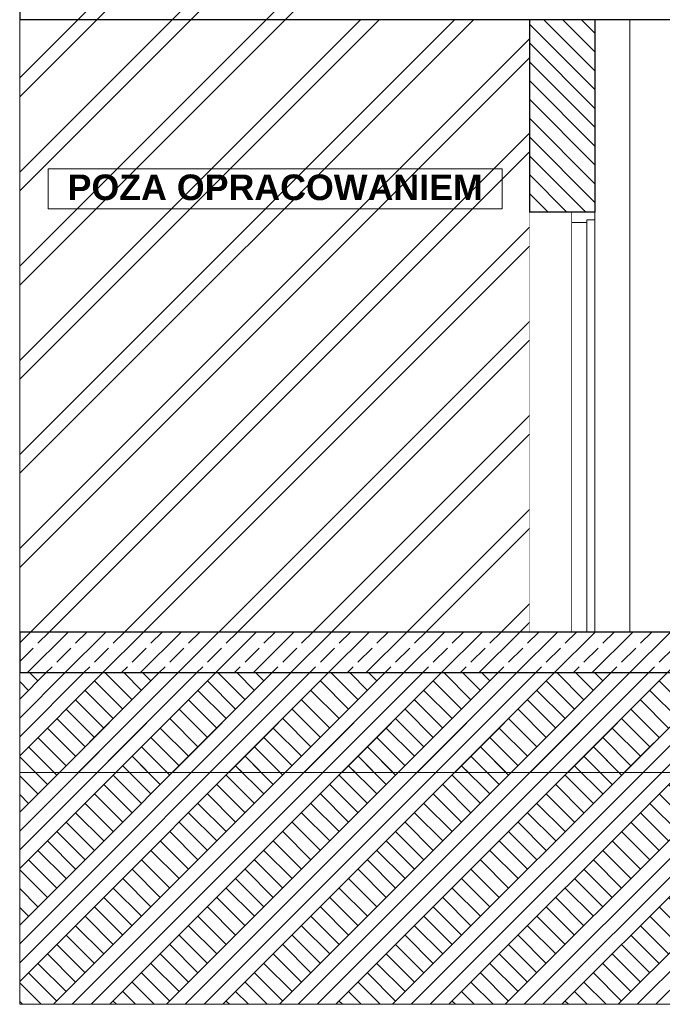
# Model space of a CAD drawing. Header units: centimetres. Extents: x -390 to 677, y -512 to 429.
# Tile 1 of 25: x -390 to -77, y -512 to -31. Entities that reach past the tile are written whole.
import ezdxf

# ---------------------------------------------------------------- set-up
doc = ezdxf.new("R2010")
doc.units = ezdxf.units.CM
doc.header["$MEASUREMENT"] = 0
doc.linetypes.add('Hidden Line', pattern=[19.561111, 14.111111, -5.45])
doc.linetypes.add('Wipeout_Contour', pattern=[100, 0, -100])
for name, color, linetype in [('220 - ŚCIANY WEWNĘTRZNE', 7, 'Continuous'), ('299-Wymiary Opisy', 7, 'Continuous'), ('440-Stropy', 7, 'Continuous'), ('Rozbiórka_Drzwi Archicad', 7, 'Continuous')]:
    doc.layers.add(name, color=color, linetype=linetype)
for name, color, linetype, lineweight in [('220 - ŚCIANY WEWNĘTRZNE_Nr_pióra__27', 7, 'Continuous', 25), ('220 - ŚCIANY WEWNĘTRZNE_Nr_pióra__87', 7, 'Continuous', 13), ('220-Ściany_Nr_pióra__120', 7, 'Continuous', 13), ('220-Ściany_Nr_pióra__18', 9, 'Continuous', 13), ('299-Wymiary Opisy_Nr_pióra__45', 7, 'Continuous', 15), ('299-Wymiary Opisy_Nr_pióra__85', 7, 'Continuous', 13), ('440-Stropy_Nr_pióra__21', 7, 'Continuous', 25), ('A-TABELKA_Nr_pióra__1', 7, 'Continuous', 13), ('A-TABELKA_Nr_pióra__7', 7, 'Continuous', 13), ('Nowe_220-Ściany_Nr_pióra__120', 7, 'Continuous', 13), ('Nowe_220-Ściany_Nr_pióra__18', 9, 'Continuous', 13), ('Rozbiórka_220-A Ściany_Nr_pióra__120', 7, 'Continuous', 13), ('Rozbiórka_Drzwi Archicad_Nr_pióra__23', 7, 'Continuous', 15), ('Rozbiórka_Drzwi Archicad_Nr_pióra__3', 7, 'Continuous', 13), ('Rozbiórka_Drzwi Archicad_Nr_pióra__87', 7, 'Continuous', 13)]:
    doc.layers.add(name, color=color, linetype=linetype, lineweight=lineweight)
doc.styles.add('STYL_AUTOMATYCZNY_2', font='arial.ttf')
doc.styles.add('STYL_AUTOMATYCZNY_3', font='arial.ttf')
doc.dimstyles.new('STYL_AUTOMATYCZNY__1', dxfattribs={"dimtxt": 15, "dimasz": 11.875, "dimexe": 0.18, "dimexo": 0.0625, "dimgap": 0, "dimtad": 1, "dimdec": 0, "dimzin": 0, "dimdsep": 46, "dimtxsty": 'STYL_AUTOMATYCZNY_2', "dimblk": 'ARROWHEAD_6', "dimblk1": 'ARROWHEAD_6', "dimblk2": 'ARROWHEAD_6', "dimcen": 0.09, "dimse1": 1, "dimse2": 1, "dimclrd": 7, "dimclre": 7, "dimclrt": 7, "dimadec": 1, "dimazin": 0, "dimtfac": 1, "dimtdec": 4, "dimtmove": 0, "dimatfit": 3, "dimfxl": 1, "dimtolj": 1, "dimtzin": 0, "dimarcsym": 0})
pattern_1 = [(45, (0, 0), (-13.7886, 13.7886), []), (45, (-4.596, 4.596), (-27.5772, 27.5772), []), (45, (-9.192, 9.192), (-27.5772, 27.5772), []), (135, (-13.7886, 13.7886), (4.596194, 4.596194), [19.5, -19.5])]

# ---------------------------------------------------------------- blocks, each defined once
blk = doc.blocks.new('*D9')
at = {"layer": '299-Wymiary Opisy_Nr_pióra__45', "color": 7, "linetype": 'Continuous', "lineweight": 15}
for p, q in [((53.24, 6.25), (65.74, -6.25)), ((53.24, -24.75), (65.74, -37.25))]:
    blk.add_line(p, q, dxfattribs=at)
at = {"layer": '299-Wymiary Opisy_Nr_pióra__85', "color": 7, "linetype": 'Continuous', "lineweight": 13}
for p, q in [((71.21, 0), (47.77, 0)), ((59.49, -31), (59.49, 0))]:
    blk.add_line(p, q, dxfattribs=at)
blk = doc.blocks.new('ARROWHEAD_6')
at = {"color": 0, "linetype": 'Continuous', "lineweight": 0}
for p, q in [((-0.5, -0.5), (0.5, 0.5)), ((0, 0), (-1, 0))]:
    blk.add_line(p, q, dxfattribs=at)

msp = doc.modelspace()

# ---------------------------------------------------------------- linework, layer by layer
at = {"layer": '440-Stropy_Nr_pióra__21', "color": 7, "linetype": 'Continuous', "lineweight": 25}
msp.add_line((250.47, -350), (-390.38, -350), dxfattribs=at)

# ---------------------------------------------------------------- wipeouts: each hides what was drawn before it
at = {"color": 254, "linetype": 'Wipeout_Contour', "lineweight": 0, "ltscale": 1406.123933}
msp.add_wipeout([(-390.38, -330), (-141.53, -330), (-141.53, -31), (-390.38, -31)], dxfattribs=at).dxf.layer = '220 - ŚCIANY WEWNĘTRZNE'
at = {"color": 254, "linetype": 'Wipeout_Contour', "lineweight": 0, "ltscale": 1067.20824}
msp.add_wipeout([(-109.53, -31), (-109.53, -125), (-109.53, -330), (-92.53, -330), (-92.53, -31)], dxfattribs=at).dxf.layer = '220 - ŚCIANY WEWNĘTRZNE'
at = {"color": 254, "linetype": 'Wipeout_Contour', "lineweight": 0, "ltscale": 1050.339686}
msp.add_wipeout([(-113.53, -330), (-113.53, -130), (-121.03, -130), (-121.03, -330)], dxfattribs=at).dxf.layer = 'Rozbiórka_Drzwi Archicad'

# ---------------------------------------------------------------- next in the draw order: linework, layer by layer
at = {"layer": '220 - ŚCIANY WEWNĘTRZNE_Nr_pióra__27', "color": 7, "linetype": 'Continuous', "lineweight": 25}
msp.add_line((-109.53, -31), (-109.53, -125), dxfattribs=at)
at = {"layer": '220 - ŚCIANY WEWNĘTRZNE_Nr_pióra__87', "color": 7, "linetype": 'Continuous', "lineweight": 13}
for p, q in [((-390.38, -31), (-390.38, -330)), ((-92.53, -31), (-92.53, -330))]:
    msp.add_line(p, q, dxfattribs=at)
at = {"layer": '440-Stropy_Nr_pióra__21', "color": 7, "linetype": 'Continuous', "lineweight": 25}
for p, q in [((-390.38, 0), (-390.38, -31)), ((-141.53, -31), (-390.38, -31)), ((-109.53, -31), (-141.53, -31)), ((250.47, -31), (-109.53, -31)), ((-390.38, -330), (-390.38, -350))]:
    msp.add_line(p, q, dxfattribs=at)
at = {"layer": 'A-TABELKA_Nr_pióra__1', "color": 7, "linetype": 'Continuous', "lineweight": 13, "flags": 128}
msp.add_lwpolyline([(-376.48, -103.75), (-154.81, -103.75), (-154.81, -123.39), (-376.48, -123.39)], close=True, dxfattribs=at)
at = {"layer": 'Rozbiórka_220-A Ściany_Nr_pióra__120', "color": 7, "linetype": 'Hidden Line', "lineweight": 13}
msp.add_line((-390.38, -398.58), (-390.38, 428.68), dxfattribs=at)
at = {"layer": 'Rozbiórka_Drzwi Archicad_Nr_pióra__23', "color": 7, "linetype": 'Continuous', "lineweight": 15}
for p, q in [((-121.03, -125), (-121.03, -130)), ((-109.53, -125), (-109.53, -128.8)), ((-113.53, -128.8), (-113.53, -130)), ((-109.53, -128.8), (-113.53, -128.8)), ((-113.53, -130), (-121.03, -130))]:
    msp.add_line(p, q, dxfattribs=at)
at = {"layer": 'Rozbiórka_Drzwi Archicad_Nr_pióra__3', "color": 7, "linetype": 'Continuous', "lineweight": 13}
for p, q in [((-109.53, -128.8), (-109.53, -330)), ((-121.03, -330), (-121.03, -130)), ((-113.53, -130), (-113.53, -330))]:
    msp.add_line(p, q, dxfattribs=at)
at = {"layer": 'Rozbiórka_Drzwi Archicad_Nr_pióra__87', "color": 7, "linetype": 'Continuous', "lineweight": 13}
msp.add_line((-141.53, -330), (-141.53, -125), dxfattribs=at)

# ---------------------------------------------------------------- next in the draw order: texts
at = {"layer": 'A-TABELKA_Nr_pióra__7', "color": 7, "linetype": 'Continuous', "lineweight": 13, "insert": (-265.64, -106.6), "char_height": 12.5, "attachment_point": 2, "style": 'STYL_AUTOMATYCZNY_3'}
msp.add_mtext('\\A1;{\\pqc;\\fArial|b1|i0|c238|p0;\\W1.000000;POZA OPRACOWANIEM}', dxfattribs=at)

# ---------------------------------------------------------------- next in the draw order: dimensions: what is measured, and where the dimension line sits
at = {"layer": '299-Wymiary Opisy', "color": 7, "linetype": 'Continuous', "lineweight": 13}
dim = msp.add_linear_dim(base=(59.49, 0), p1=(-69.95, -31), p2=(-195.53, 0), angle=90, dimstyle='STYL_AUTOMATYCZNY__1', dxfattribs=at)
dim.commit()
dim.dimension.update_dxf_attribs({"geometry": '*D9', "text_midpoint": (48.99, -48.72), "dimtype": 160, "text_rotation": 90})

# ---------------------------------------------------------------- next in the draw order: wipeouts: each hides what was drawn before it
at = {"color": 254, "linetype": 'Wipeout_Contour', "lineweight": 0, "ltscale": 1250.604858}
msp.add_wipeout([(-141.53, -330), (-121.03, -330), (-121.03, -130), (-121.03, -125), (-141.53, -125)], dxfattribs=at).dxf.layer = '220 - ŚCIANY WEWNĘTRZNE'

# ---------------------------------------------------------------- next in the draw order: hatches: boundary and pattern name
at = {"layer": '220 - ŚCIANY WEWNĘTRZNE', "linetype": 'Continuous', "lineweight": 0, "true_color": 0x000000}
h = msp.add_hatch(dxfattribs=at)
h.set_pattern_fill('Cegła_zwykła_0001', color=18, style=0, pattern_type=2)
h.set_pattern_definition([(135, (0, 0), (4.5962, 4.5962), [])])
h.paths.add_polyline_path([(-141.53, -31), (-141.53, -125), (-109.53, -125), (-109.53, -31)])
at = {"layer": '220-Ściany_Nr_pióra__120', "linetype": 'Continuous', "lineweight": 13}
h = msp.add_hatch(dxfattribs=at)
h.set_pattern_fill('Podwójny_szraf_1_4_0001', style=0, pattern_type=2)
h.set_pattern_definition([(45, (0, 0), (-22.981, 22.981), []), (45, (-4.596, 4.596), (-22.981, 22.981), [])])
h.paths.add_polyline_path([(-390.38, -330), (-390.38, 300), (-228.03, 300), (-228.03, -31), (-141.53, -31), (-141.53, -330), (-235.26, -330)])
at = {"layer": '220-Ściany_Nr_pióra__18', "linetype": 'Continuous', "lineweight": 13}
h = msp.add_hatch(dxfattribs=at)
h.set_pattern_fill('Grunt_0001', color=9, style=0, pattern_type=2)
h.set_pattern_definition(pattern_1)
h.paths.add_polyline_path([(-390.38, -350), (-390.38, -398.58), (306.47, -398.58), (676.69, -398.58), (676.69, -146.46), (396.47, -146.46), (396.47, -274.46), (306.47, -274.46), (306.47, -350)])
at = {"layer": '440-Stropy', "linetype": 'Continuous', "lineweight": 0, "true_color": 0x000000}
h = msp.add_hatch(dxfattribs=at)
h.set_pattern_fill('Beton_zbrojony_0001', color=18, style=0, pattern_type=2)
h.set_pattern_definition([(45, (0, 0), (-9.1924, 9.1924), []), (45, (-4.596, 4.596), (-9.1924, 9.1924), [9.75, -3.25])])
h.paths.add_polyline_path([(-390.38, -350), (250.47, -350), (250.47, -330), (-390.38, -330)])
at = {"layer": 'Nowe_220-Ściany_Nr_pióra__18', "linetype": 'Continuous', "lineweight": 13}
h = msp.add_hatch(dxfattribs=at)
h.set_pattern_fill('Grunt_0001', color=9, style=0, pattern_type=2)
h.set_pattern_definition(pattern_1)
h.paths.add_polyline_path([(-390.38, -511.77), (-390.38, -350), (250.47, -350), (250.47, -390), (306.47, -390), (306.47, -350), (308.47, -350), (308.47, -460), (560.47, -460), (560.47, -146.46), (676.69, -146.46), (676.69, -511.77), (560.47, -511.77), (308.47, -511.77)])

# ---------------------------------------------------------------- next in the draw order: linework, layer by layer
at = {"layer": '220 - ŚCIANY WEWNĘTRZNE_Nr_pióra__27', "color": 7, "linetype": 'Continuous', "lineweight": 25}
msp.add_line((-141.53, -31), (-141.53, -125), dxfattribs=at)
at = {"layer": '220 - ŚCIANY WEWNĘTRZNE_Nr_pióra__27', "color": 7, "linetype": 'Continuous', "lineweight": 25, "flags": 128}
msp.add_lwpolyline([(-109.53, -125), (-121.03, -125), (-141.53, -125)], dxfattribs=at)
at = {"layer": '220-Ściany_Nr_pióra__120', "color": 7, "linetype": 'Continuous', "lineweight": 13, "flags": 128}
msp.add_lwpolyline([(-390.38, -350), (-390.38, -398.58), (306.47, -398.58), (676.69, -398.58), (676.69, -146.46), (396.47, -146.46), (396.47, -274.46), (306.47, -274.46), (306.47, -350)], close=True, dxfattribs=at)
at = {"layer": '440-Stropy_Nr_pióra__21', "color": 7, "linetype": 'Continuous', "lineweight": 25, "flags": 128}
msp.add_lwpolyline([(250.47, -330), (-109.53, -330), (-113.53, -330), (-390.38, -330)], dxfattribs=at)
at = {"layer": 'Nowe_220-Ściany_Nr_pióra__120', "color": 7, "linetype": 'Continuous', "lineweight": 13, "flags": 128}
msp.add_lwpolyline([(-390.38, -511.77), (-390.38, -350), (250.47, -350), (250.47, -390), (306.47, -390), (306.47, -350), (308.47, -350), (308.47, -460), (560.47, -460), (560.47, -146.46), (676.69, -146.46), (676.69, -511.77), (560.47, -511.77), (308.47, -511.77)], close=True, dxfattribs=at)

doc.saveas('drawing.dxf')
